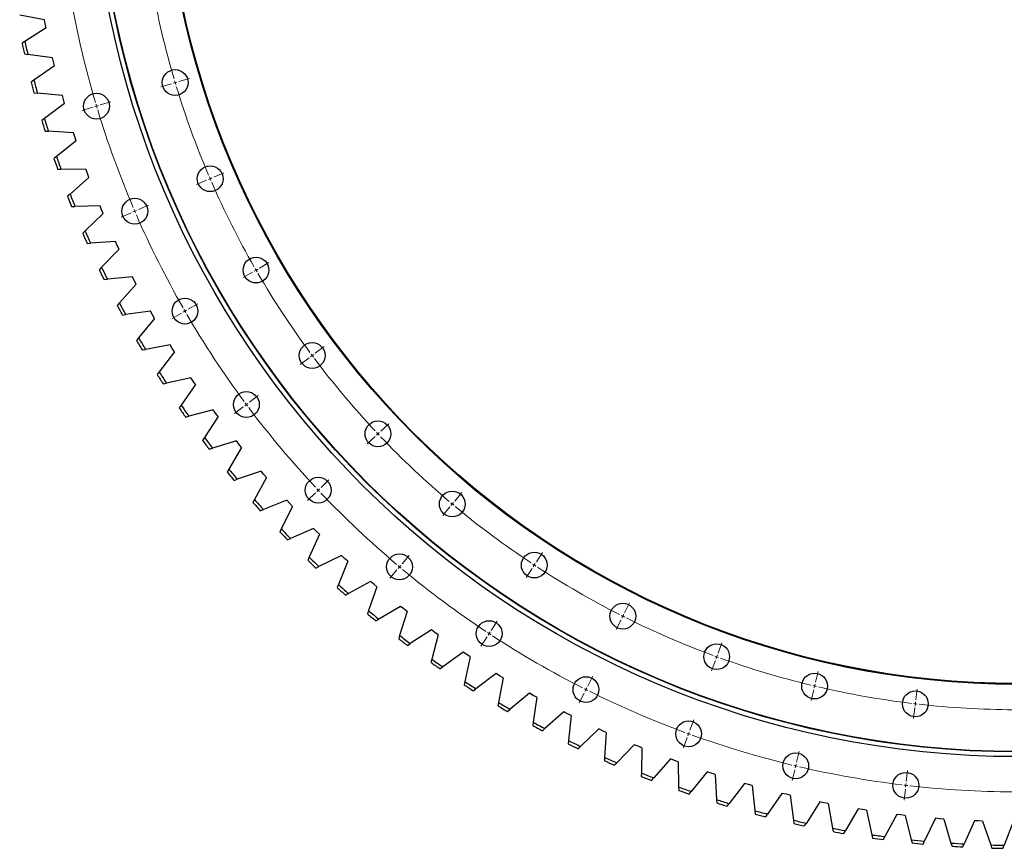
# Model space of a CAD drawing. Header units: millimetres. Extents: x -91 to 13095, y 5119 to 15556.
# Tile 4 of 14: x 1871 to 3131, y 11806 to 12866. Entities that reach past the tile are written whole.
import ezdxf

# ---------------------------------------------------------------- set-up
doc = ezdxf.new("R2010")
doc.units = ezdxf.units.MM
doc.header["$LTSCALE"] = 50

msp = doc.modelspace()

# ---------------------------------------------------------------- linework, layer by layer
at = {"color": 7, "linetype": 'Continuous', "lineweight": 25}
for p, q in [((1902.9, 12866.3), (1871.2, 12871.9)), ((1903.9, 12861.1), (1902.9, 12866.3)), ((1905, 12855.9), (1877.8, 12838.6)), ((1905, 12855.9), (1903.9, 12861.1)), ((1877.8, 12838.6), (1874.2, 12836.3)), ((1877.3, 12822.5), (1881.5, 12821.9)), ((1913.4, 12817.6), (1881.5, 12821.9)), ((1914.6, 12812.4), (1913.4, 12817.6)), ((1915.9, 12807.3), (1889.4, 12788.9)), ((1915.9, 12807.3), (1914.6, 12812.4)), ((1889.4, 12788.9), (1885.9, 12786.5)), ((1889.5, 12772.9), (1893.7, 12772.4)), ((1925.8, 12769.4), (1893.7, 12772.4)), ((1927.2, 12764.2), (1925.8, 12769.4)), ((1928.7, 12759.1), (1927.2, 12764.2)), ((1928.7, 12759.1), (1902.9, 12739.8)), ((1902.9, 12739.8), (1899.5, 12737.2)), ((1903.6, 12723.7), (1907.9, 12723.5)), ((1940, 12721.7), (1907.9, 12723.5)), ((1941.6, 12716.6), (1940, 12721.7)), ((1943.3, 12711.5), (1941.6, 12716.6)), ((1943.3, 12711.5), (1918.4, 12691.2)), ((1918.4, 12691.2), (1915.1, 12688.5)), ((1919.7, 12675.2), (1923.9, 12675.1)), ((1956.2, 12674.5), (1923.9, 12675.1)), ((1959.8, 12664.6), (1935.7, 12643.2)), ((1958, 12669.5), (1956.2, 12674.5)), ((1959.8, 12664.6), (1958, 12669.5)), ((1935.7, 12643.2), (1932.5, 12640.4)), ((1937.6, 12627.3), (1941.9, 12627.4)), ((1974.1, 12628.1), (1941.9, 12627.4)), ((1976.1, 12623.2), (1974.1, 12628.1)), ((1978.2, 12618.3), (1954.9, 12596)), ((1978.2, 12618.3), (1976.1, 12623.2)), ((1954.9, 12596), (1951.8, 12593.1)), ((1957.5, 12580.1), (1961.7, 12580.4)), ((1993.9, 12582.4), (1961.7, 12580.4)), ((1996.1, 12577.5), (1993.9, 12582.4)), ((1998.3, 12572.7), (1996.1, 12577.5)), ((1998.3, 12572.7), (1975.9, 12549.6)), ((1975.9, 12549.6), (1973, 12546.5)), ((2015.4, 12537.5), (1983.4, 12534.2)), ((2017.8, 12532.7), (2015.4, 12537.5)), ((1979.1, 12533.8), (1983.4, 12534.2)), ((2020.3, 12528), (1998.8, 12504)), ((2020.3, 12528), (2017.8, 12532.7)), ((1998.8, 12504), (1995.9, 12500.8)), ((2002.6, 12488.4), (2006.8, 12489)), ((2038.7, 12493.5), (2006.8, 12489)), ((2041.3, 12488.8), (2038.7, 12493.5)), ((2043.9, 12484.2), (2041.3, 12488.8)), ((2043.9, 12484.2), (2023.4, 12459.3)), ((2023.4, 12459.3), (2020.7, 12456)), ((2063.7, 12450.4), (2032, 12444.6)), ((2066.5, 12445.8), (2063.7, 12450.4)), ((2027.8, 12443.9), (2032, 12444.6)), ((2069.3, 12441.3), (2049.8, 12415.7)), ((2069.3, 12441.3), (2066.5, 12445.8)), ((2049.8, 12415.7), (2047.2, 12412.3)), ((2054.8, 12400.4), (2058.9, 12401.3)), ((2090.4, 12408.3), (2058.9, 12401.3)), ((2096.3, 12399.5), (2077.8, 12373.1)), ((2093.3, 12403.9), (2090.4, 12408.3)), ((2096.3, 12399.5), (2093.3, 12403.9)), ((2077.8, 12373.1), (2075.4, 12369.6)), ((2118.7, 12367.4), (2087.6, 12359.1)), ((2121.8, 12363), (2118.7, 12367.4)), ((2125, 12358.7), (2121.8, 12363)), ((2083.4, 12358), (2087.6, 12359.1)), ((2125, 12358.7), (2107.5, 12331.7)), ((2107.5, 12331.7), (2105.2, 12328.1)), ((2148.6, 12327.5), (2117.8, 12318.1)), ((2151.8, 12323.3), (2148.6, 12327.5)), ((2155.2, 12319.2), (2151.8, 12323.3)), ((2113.7, 12316.8), (2117.8, 12318.1)), ((2155.2, 12319.2), (2138.8, 12291.4)), ((2138.8, 12291.4), (2136.6, 12287.7)), ((2180, 12288.9), (2149.6, 12278.3)), ((2183.4, 12284.8), (2180, 12288.9)), ((2186.9, 12280.8), (2183.4, 12284.8)), ((2145.6, 12276.8), (2149.6, 12278.3)), ((2186.9, 12280.8), (2171.7, 12252.4)), ((2171.7, 12252.4), (2169.6, 12248.7)), ((2212.9, 12251.5), (2183, 12239.7)), ((2216.5, 12247.6), (2212.9, 12251.5)), ((2220.2, 12243.7), (2216.5, 12247.6)), ((2179, 12238.1), (2183, 12239.7)), ((2220.2, 12243.7), (2206, 12214.8)), ((2206, 12214.8), (2204.2, 12210.9)), ((2247.3, 12215.5), (2217.8, 12202.5)), ((2251, 12211.7), (2247.3, 12215.5)), ((2254.8, 12208), (2251, 12211.7)), ((2213.9, 12200.8), (2217.8, 12202.5)), ((2254.8, 12208), (2241.8, 12178.5)), ((2241.8, 12178.5), (2240.1, 12174.6)), ((2283.1, 12180.8), (2254.1, 12166.7)), ((2290.9, 12173.6), (2279.1, 12143.6)), ((2286.9, 12177.2), (2283.1, 12180.8)), ((2290.9, 12173.6), (2286.9, 12177.2)), ((2250.3, 12164.8), (2254.1, 12166.7)), ((2320.1, 12147.6), (2291.8, 12132.3)), ((2324.2, 12144.1), (2320.1, 12147.6)), ((2279.1, 12143.6), (2277.5, 12139.7)), ((2328.2, 12140.7), (2317.6, 12110.3)), ((2328.2, 12140.7), (2324.2, 12144.1)), ((2288, 12130.3), (2291.8, 12132.3)), ((2317.6, 12110.3), (2316.2, 12106.2)), ((2358.5, 12115.8), (2330.8, 12099.5)), ((2366.9, 12109.2), (2357.4, 12078.4)), ((2362.7, 12112.5), (2358.5, 12115.8)), ((2366.9, 12109.2), (2362.7, 12112.5)), ((2327.1, 12097.3), (2330.8, 12099.5)), ((2398.1, 12085.6), (2371, 12068.2)), ((2402.4, 12082.4), (2398.1, 12085.6)), ((2357.4, 12078.4), (2356.2, 12074.4)), ((2406.7, 12079.3), (2398.5, 12048.2)), ((2406.7, 12079.3), (2402.4, 12082.4)), ((2367.4, 12065.8), (2371, 12068.2)), ((2398.5, 12048.2), (2397.4, 12044.1)), ((2438.8, 12057), (2412.5, 12038.5)), ((2443.2, 12054), (2438.8, 12057)), ((2447.7, 12051), (2440.7, 12019.6)), ((2447.7, 12051), (2443.2, 12054)), ((2409, 12036), (2412.5, 12038.5)), ((2480.7, 12029.9), (2455, 12010.4)), ((2485.2, 12027.1), (2480.7, 12029.9)), ((2489.7, 12024.4), (2484, 11992.7)), ((2489.7, 12024.4), (2485.2, 12027.1)), ((2440.7, 12019.6), (2439.8, 12015.4)), ((2451.6, 12007.8), (2455, 12010.4)), ((2523.5, 12004.6), (2498.7, 11984.1)), ((2528.1, 12001.9), (2523.5, 12004.6)), ((2532.8, 11999.4), (2528.1, 12001.9)), ((2532.8, 11999.4), (2528.3, 11967.5)), ((2484, 11992.7), (2483.2, 11988.5)), ((2495.4, 11981.3), (2498.7, 11984.1)), ((2567.3, 11980.9), (2543.3, 11959.4)), ((2572.1, 11978.4), (2567.3, 11980.9)), ((2576.8, 11976.1), (2572.1, 11978.4)), ((2576.8, 11976.1), (2573.6, 11944)), ((2528.3, 11967.5), (2527.7, 11963.2)), ((2540.2, 11956.6), (2543.3, 11959.4)), ((2612.1, 11959), (2588.9, 11936.6)), ((2616.9, 11956.7), (2612.1, 11959)), ((2621.7, 11954.5), (2616.9, 11956.7)), ((2573.6, 11944), (2573.2, 11939.8)), ((2621.7, 11954.5), (2619.7, 11922.4)), ((2585.8, 11933.6), (2588.9, 11936.6)), ((2657.6, 11938.8), (2635.4, 11915.6)), ((2662.5, 11936.8), (2657.6, 11938.8)), ((2667.4, 11934.8), (2662.5, 11936.8)), ((2667.4, 11934.8), (2666.7, 11902.6)), ((2619.7, 11922.4), (2619.5, 11918.1)), ((2703.9, 11920.5), (2682.6, 11896.3)), ((2708.9, 11918.6), (2703.9, 11920.5)), ((2632.4, 11912.5), (2635.4, 11915.6)), ((2713.9, 11916.8), (2708.9, 11918.6)), ((2713.9, 11916.8), (2714.4, 11884.6)), ((2666.7, 11902.6), (2666.6, 11898.3)), ((2679.8, 11893.1), (2682.6, 11896.3)), ((2750.9, 11904), (2730.5, 11879)), ((2755.9, 11902.3), (2750.9, 11904)), ((2761, 11900.7), (2755.9, 11902.3)), ((2761, 11900.7), (2762.8, 11868.5)), ((2714.4, 11884.6), (2714.5, 11880.3)), ((2798.5, 11889.3), (2779.1, 11863.6)), ((2803.6, 11887.8), (2798.5, 11889.3)), ((2808.7, 11886.4), (2803.6, 11887.8)), ((2808.7, 11886.4), (2811.8, 11854.4)), ((2727.8, 11875.7), (2730.5, 11879)), ((2762.8, 11868.5), (2763.1, 11864.3)), ((2846.6, 11876.5), (2828.3, 11850.1)), ((2851.8, 11875.3), (2846.6, 11876.5)), ((2857, 11874.1), (2851.8, 11875.3)), ((2857, 11874.1), (2861.3, 11842.1)), ((2776.6, 11860.2), (2779.1, 11863.6)), ((2895.2, 11865.7), (2877.9, 11838.5)), ((2900.4, 11864.6), (2895.2, 11865.7)), ((2905.7, 11863.6), (2900.4, 11864.6)), ((2905.7, 11863.6), (2911.2, 11831.9)), ((2944.2, 11856.7), (2928, 11828.9)), ((2949.5, 11855.8), (2944.2, 11856.7)), ((2954.7, 11855), (2949.5, 11855.8)), ((2811.8, 11854.4), (2812.2, 11850.1)), ((2825.9, 11846.6), (2828.3, 11850.1)), ((2954.7, 11855), (2961.5, 11823.6)), ((2993.5, 11849.7), (2978.4, 11821.2)), ((2998.8, 11849), (2993.5, 11849.7)), ((3004.1, 11848.4), (2998.8, 11849)), ((3004.1, 11848.4), (3012.1, 11817.2)), ((3043, 11844.6), (3029.1, 11815.6)), ((3048.4, 11844.1), (3043, 11844.6)), ((3053.7, 11843.7), (3048.4, 11844.1)), ((3053.7, 11843.7), (3062.9, 11812.9)), ((2861.3, 11842.1), (2861.9, 11837.9)), ((2875.6, 11834.9), (2877.9, 11838.5)), ((2911.2, 11831.9), (2912, 11827.7)), ((3092.8, 11841.4), (3079.9, 11811.9)), ((3098.1, 11841.2), (3092.8, 11841.4)), ((3103.4, 11841), (3098.1, 11841.2)), ((3103.4, 11841), (3113.9, 11810.6)), ((3142.5, 11840.3), (3130.9, 11810.2)), ((2925.9, 11825.2), (2928, 11828.9)), ((2961.5, 11823.6), (2962.4, 11819.4)), ((2976.4, 11817.5), (2978.4, 11821.2)), ((3012.1, 11817.2), (3013.2, 11813.1)), ((3027.2, 11811.7), (3029.1, 11815.6)), ((3062.9, 11812.9), (3064.2, 11808.8)), ((3078.2, 11808), (3079.9, 11811.9)), ((3113.9, 11810.6), (3115.2, 11806.5)), ((3129.4, 11806.2), (3130.9, 11810.2))]:
    msp.add_line(p, q, dxfattribs=at)
at = {"color": 0, "linetype": 'Continuous', "lineweight": 18}
for p, q in [((2074.9, 12787.3), (2088.3, 12791.3)), ((2065.3, 12784.4), (2051.9, 12780.4)), ((2070.1, 12785.9), (2067.7, 12785.1)), ((2070.1, 12785.9), (2072.5, 12786.6)), ((1964.8, 12754.3), (1951.3, 12750.3)), ((1969.5, 12755.7), (1967.1, 12755)), ((1969.5, 12755.7), (1971.9, 12756.5)), ((1974.3, 12757.2), (1987.7, 12761.2)), ((2114.9, 12662.9), (2112.6, 12661.9)), ((2114.9, 12662.9), (2117.2, 12663.9)), ((2119.5, 12664.9), (2132.3, 12670.5)), ((2110.3, 12660.9), (2097.4, 12655.4)), ((2023.1, 12623.3), (2035.9, 12628.9)), ((2013.9, 12619.4), (2001, 12613.8)), ((2018.5, 12621.3), (2016.2, 12620.3)), ((2018.5, 12621.3), (2020.8, 12622.3)), ((2177.9, 12548.5), (2190, 12555.5)), ((2169.3, 12543.5), (2157.1, 12536.5)), ((2173.6, 12546), (2171.4, 12544.8)), ((2173.6, 12546), (2175.8, 12547.3)), ((2087, 12496), (2099.1, 12503)), ((2078.3, 12491), (2066.2, 12484)), ((2082.7, 12493.5), (2080.5, 12492.3)), ((2082.7, 12493.5), (2084.8, 12494.8)), ((2249.5, 12439.7), (2260.7, 12448.1)), ((2245.5, 12436.7), (2243.5, 12435.2)), ((2245.5, 12436.7), (2247.5, 12438.2)), ((2241.5, 12433.7), (2230.2, 12425.4)), ((2165.3, 12377), (2176.5, 12385.4)), ((2161.3, 12374), (2159.3, 12372.5)), ((2161.3, 12374), (2163.3, 12375.5)), ((2157.2, 12371), (2146, 12362.7)), ((2333.2, 12339.9), (2343.4, 12349.5)), ((2329.6, 12336.5), (2327.8, 12334.8)), ((2329.6, 12336.5), (2331.4, 12338.2)), ((2325.9, 12333.1), (2315.8, 12323.5)), ((2256.8, 12267.9), (2267, 12277.5)), ((2249.6, 12261), (2239.4, 12251.4)), ((2253.2, 12264.4), (2251.4, 12262.7)), ((2253.2, 12264.4), (2255, 12266.2)), ((2427.9, 12250.5), (2436.9, 12261.3)), ((2424.7, 12246.7), (2423.1, 12244.8)), ((2424.7, 12246.7), (2426.3, 12248.6)), ((2421.5, 12242.9), (2412.5, 12232.2)), ((2532.4, 12172.8), (2540.1, 12184.5)), ((2360.5, 12170.1), (2369.5, 12180.8)), ((2354, 12162.5), (2345, 12151.7)), ((2357.2, 12166.3), (2355.6, 12164.4)), ((2357.2, 12166.3), (2358.8, 12168.2)), ((2526.9, 12164.4), (2519.2, 12152.7)), ((2529.7, 12168.6), (2528.3, 12166.5)), ((2529.7, 12168.6), (2531, 12170.7)), ((2645.2, 12107.6), (2651.5, 12120.2)), ((2474.7, 12085), (2482.4, 12096.7)), ((2640.7, 12098.7), (2634.4, 12086.2)), ((2643, 12103.2), (2641.8, 12100.9)), ((2643, 12103.2), (2644.1, 12105.4)), ((2472, 12080.9), (2473.3, 12083)), ((2469.2, 12076.7), (2461.5, 12065)), ((2472, 12080.9), (2470.6, 12078.8)), ((2764.8, 12056.1), (2769.6, 12069.2)), ((2761.4, 12046.7), (2756.6, 12033.5)), ((2763.1, 12051.4), (2762.2, 12049)), ((2763.1, 12051.4), (2764, 12053.7)), ((2889.6, 12018.7), (2892.8, 12032.3)), ((2598.1, 12013.8), (2604.4, 12026.3)), ((2595.8, 12009.3), (2594.7, 12007.1)), ((2595.8, 12009.3), (2597, 12011.6)), ((2887.3, 12009), (2884, 11995.4)), ((2888.4, 12013.8), (2887.8, 12011.4)), ((2888.4, 12013.8), (2889, 12016.3)), ((3017.8, 11996.1), (3019.5, 12010)), ((2593.6, 12004.9), (2587.3, 11992.4)), ((3016.7, 11986.2), (3015.1, 11972.3)), ((3017.3, 11991.1), (3017, 11988.6)), ((3017.3, 11991.1), (3017.6, 11993.6)), ((2728.9, 11957.4), (2733.7, 11970.5)), ((2725.5, 11948), (2720.7, 11934.8)), ((2727.2, 11952.7), (2726.3, 11950.3)), ((2727.2, 11952.7), (2728, 11955)), ((2865.4, 11916.5), (2868.6, 11930.2)), ((2863.1, 11906.8), (2859.8, 11893.2)), ((2864.2, 11911.7), (2863.6, 11909.2)), ((2864.2, 11911.7), (2864.8, 11914.1)), ((3005.7, 11891.8), (3007.3, 11905.7)), ((3004.5, 11881.9), (3002.9, 11868)), ((3005.1, 11886.8), (3004.8, 11884.4)), ((3005.1, 11886.8), (3005.4, 11889.3))]:
    msp.add_line(p, q, dxfattribs=at)
at = {"color": 7, "linetype": 'Continuous', "lineweight": 25}
for centre, radius in [((3147.9, 13108.5), 1185), ((3147.9, 13108.5), 1179), ((3147.9, 13108.5), 1178.5), ((3147.9, 13108.5), 1092.5), ((3147.9, 13108.5), 1091.5), ((2070.1, 12785.9), 16.5), ((1969.5, 12755.7), 16.5), ((2114.9, 12662.9), 16.5), ((2018.5, 12621.3), 16.5), ((2173.6, 12546), 16.5), ((2082.7, 12493.5), 16.5), ((2245.5, 12436.7), 16.5), ((2161.3, 12374), 16.5), ((2329.6, 12336.5), 16.5), ((2253.2, 12264.4), 16.5), ((2424.7, 12246.7), 16.5), ((2529.7, 12168.6), 16.5), ((2357.2, 12166.3), 16.5), ((2643, 12103.2), 16.5), ((2472, 12080.9), 16.5), ((2763.1, 12051.4), 16.5), ((2595.8, 12009.3), 16.5), ((2888.4, 12013.8), 16.5), ((3017.3, 11991.1), 16.5), ((2727.2, 11952.7), 16.5), ((2864.2, 11911.7), 16.5), ((3005.1, 11886.8), 16.5)]:
    msp.add_circle(centre, radius, dxfattribs=at)
at = {"color": 0, "linetype": 'Continuous', "lineweight": 18}
for radius, start, end in [(1125, 190.2546, 196.412), (1230, 190.2329, 196.4338), (1125, 196.5393, 196.6667), (1125, 196.6667, 196.794), (1125, 196.9213, 203.0787), (1230, 196.5502, 196.6667), (1230, 196.6667, 196.7831), (1230, 196.8996, 203.1004), (1125, 203.206, 203.3333), (1125, 203.3333, 203.4607), (1125, 203.588, 209.7454), (1230, 203.2169, 203.3333), (1230, 203.3333, 203.4498), (1230, 203.5662, 209.7671), (1125, 209.8727, 210), (1125, 210, 210.1273), (1125, 210.2546, 216.412), (1230, 209.8835, 210), (1230, 210, 210.1165), (1230, 210.2329, 216.4338), (1125, 216.5393, 216.6667), (1125, 216.6667, 216.794), (1125, 216.9213, 223.0787), (1230, 216.5502, 216.6667), (1230, 216.6667, 216.7831), (1230, 216.8996, 223.1004), (1125, 223.206, 223.3333), (1125, 223.3333, 223.4607), (1125, 223.588, 229.7454), (1230, 223.2169, 223.3333), (1230, 223.3333, 223.4498), (1230, 223.5662, 229.7671), (1125, 229.8727, 230), (1125, 230, 230.1273), (1125, 230.2546, 236.412), (1230, 229.8835, 230), (1230, 230, 230.1165), (1230, 230.2329, 236.4338), (1125, 236.5393, 236.6667), (1125, 236.6667, 236.794), (1125, 236.9213, 243.0787), (1125, 243.206, 243.3333), (1125, 243.3333, 243.4607), (1125, 243.588, 249.7454), (1230, 236.5502, 236.6667), (1230, 236.6667, 236.7831), (1230, 236.8996, 243.1004), (1125, 249.8727, 250), (1125, 250, 250.1273), (1125, 250.2546, 256.412), (1230, 243.2169, 243.3333), (1230, 243.3333, 243.4498), (1230, 243.5662, 249.7671), (1125, 256.5393, 256.6667), (1125, 256.6667, 256.794), (1125, 256.9213, 263.0787), (1125, 263.206, 263.3333), (1125, 263.3333, 263.4607), (1125, 263.588, 269.7454), (1230, 249.8835, 250), (1230, 250, 250.1165), (1230, 250.2329, 256.4338), (1230, 256.5502, 256.6667), (1230, 256.6667, 256.7831), (1230, 256.8996, 263.1004), (1230, 263.2169, 263.3333), (1230, 263.3333, 263.4498), (1230, 263.5662, 269.7671)]:
    msp.add_arc((3147.9, 13108.5), radius, start, end, dxfattribs=at)
at = {"color": 7, "linetype": 'Continuous', "lineweight": 25}
for radius, start, end in [(1298.4, 191.9991, 192.7509), (1302.4, 192.0647, 192.6853), (1298.4, 194.2491, 195.0009), (1302.4, 194.3147, 194.9353), (1298.4, 196.4991, 197.2509), (1302.4, 196.5647, 197.1853), (1302.4, 198.8147, 199.4353), (1298.4, 198.7491, 199.5009), (1302.4, 201.0647, 201.6853), (1298.4, 200.9991, 201.7509), (1302.4, 203.3147, 203.9353), (1298.4, 203.2491, 204.0009), (1298.4, 205.4991, 206.2509), (1302.4, 205.5647, 206.1853), (1302.4, 207.8147, 208.4353), (1298.4, 207.7491, 208.5009), (1302.4, 210.0647, 210.6853), (1298.4, 209.9991, 210.7509), (1302.4, 212.3147, 212.9353), (1298.4, 212.2491, 213.0009), (1298.4, 214.4991, 215.2509), (1302.4, 214.5647, 215.1853), (1302.4, 216.8147, 217.4353), (1298.4, 216.7491, 217.5009), (1302.4, 219.0647, 219.6853), (1298.4, 218.9991, 219.7509), (1302.4, 221.3147, 221.9353), (1298.4, 221.2491, 222.0009), (1302.4, 223.5647, 224.1853), (1298.4, 223.4991, 224.2509), (1302.4, 225.8147, 226.4353), (1298.4, 225.7491, 226.5009), (1302.4, 228.0647, 228.6853), (1298.4, 227.9991, 228.7509), (1298.4, 230.2491, 231.0009), (1302.4, 230.3147, 230.9353), (1302.4, 232.5647, 233.1853), (1298.4, 232.4991, 233.2509), (1298.4, 234.7491, 235.5009), (1302.4, 234.8147, 235.4353), (1302.4, 237.0647, 237.6853), (1298.4, 236.9991, 237.7509), (1302.4, 239.3147, 239.9353), (1298.4, 239.2491, 240.0009), (1302.4, 241.5647, 242.1853), (1298.4, 241.4991, 242.2509), (1298.4, 243.7491, 244.5009), (1302.4, 243.8147, 244.4353), (1298.4, 245.9991, 246.7509), (1302.4, 246.0647, 246.6853), (1302.4, 248.3147, 248.9353), (1298.4, 248.2491, 249.0009), (1298.4, 250.4991, 251.2509), (1302.4, 250.5647, 251.1853), (1298.4, 252.7491, 253.5009), (1302.4, 252.8147, 253.4353), (1298.4, 254.9991, 255.7509), (1302.4, 255.0647, 255.6853), (1298.4, 257.2491, 258.0009), (1302.4, 257.3147, 257.9353), (1298.4, 259.4991, 260.2509), (1302.4, 259.5647, 260.1853), (1298.4, 261.7491, 262.5009), (1302.4, 261.8147, 262.4353), (1298.4, 263.9991, 264.7509), (1302.4, 264.0647, 264.6853), (1298.4, 266.2491, 267.0009), (1302.4, 266.3147, 266.9353), (1298.4, 268.4991, 269.2509), (1302.4, 268.5647, 269.1853)]:
    msp.add_arc((3147.9, 13108.5), radius, start, end, dxfattribs=at)

doc.saveas('drawing.dxf')
